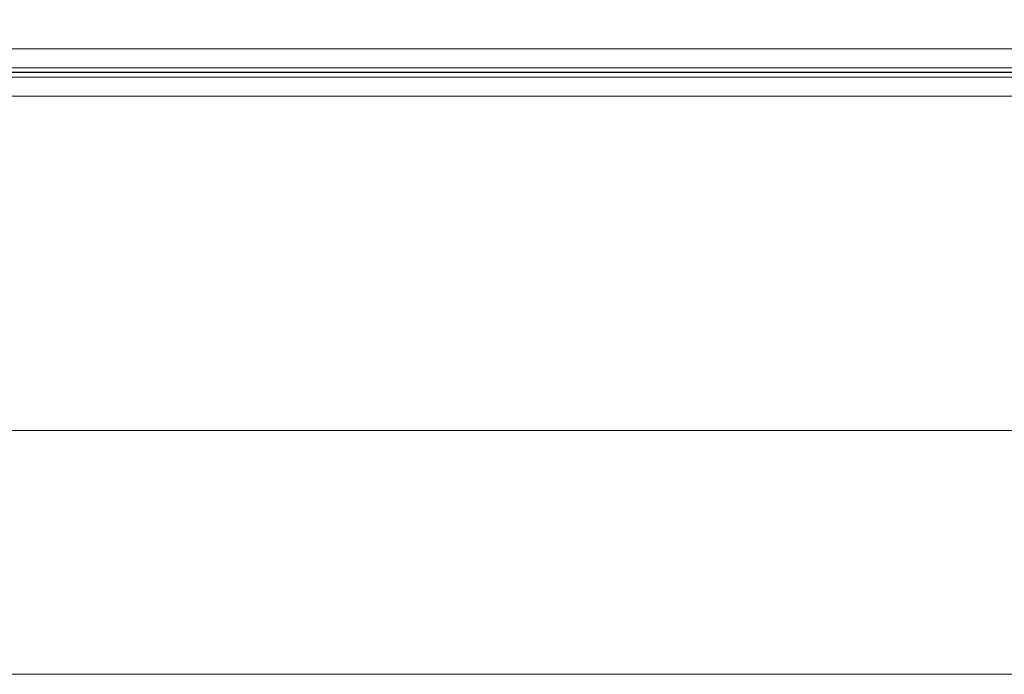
# Model space of a CAD drawing. Extents: x 1911006 to 2186114, y 709265 to 747216.
# Tile 131 of 256: x 1922410 to 1922931, y 734773 to 735119. Entities that reach past the tile are written whole.
import ezdxf

# ---------------------------------------------------------------- set-up
doc = ezdxf.new("R2010")
doc.units = 0
doc.header["$LTSCALE"] = 500
doc.header["$MEASUREMENT"] = 0
doc.linetypes.add('ACAD_ISO10W100', pattern=[18.5, 12, -3, 0.5, -3])
doc.linetypes.add('AM_DIN_G_W050', pattern=[13.75, 9.75, -1.5, 1, -1.5])
for name, color, linetype, lineweight in [('!_A_01_TENKÁ', 8, 'CONTINUOUS', 13), ('!_A_04_BODKOČIARKOVANÁ', 30, 'ACAD_ISO10W100', 13), ('AM_7', 4, 'AM_DIN_G_W050', 25)]:
    doc.layers.add(name, color=color, linetype=linetype, lineweight=lineweight)
doc.layers.add('!_A_52_NOVÉ KCIE', color=7, linetype='CONTINUOUS', lineweight=13, true_color=0xa30000)

msp = doc.modelspace()

# ---------------------------------------------------------------- linework, layer by layer
at = {"layer": '!_A_01_TENKÁ', "color": 7}
for p, q in [((1925363.65, 735103.23), (1921527.25, 735103.23)), ((1921527.25, 735093.23), (1925363.65, 735093.23)), ((1925363.65, 735088.23), (1921527.25, 735088.23)), ((1921527.25, 735078.23), (1925363.65, 735078.23))]:
    msp.add_line(p, q, dxfattribs=at)
at = {"layer": '!_A_04_BODKOČIARKOVANÁ', "color": 7}
msp.add_lwpolyline([(1933884.45, 737464.39), (1933884.45, 734901.39), (1917331.45, 734901.39)], dxfattribs=at)
at = {"layer": '!_A_52_NOVÉ KCIE', "color": 7}
msp.add_lwpolyline([(1933980.35, 734772.59), (1917694.32, 734772.59), (1917492.26, 734974.65)], dxfattribs=at)
at = {"layer": 'AM_7', "color": 7}
msp.add_line((1925363.65, 735090.73), (1921503.55, 735090.73), dxfattribs=at)

doc.saveas('drawing.dxf')
